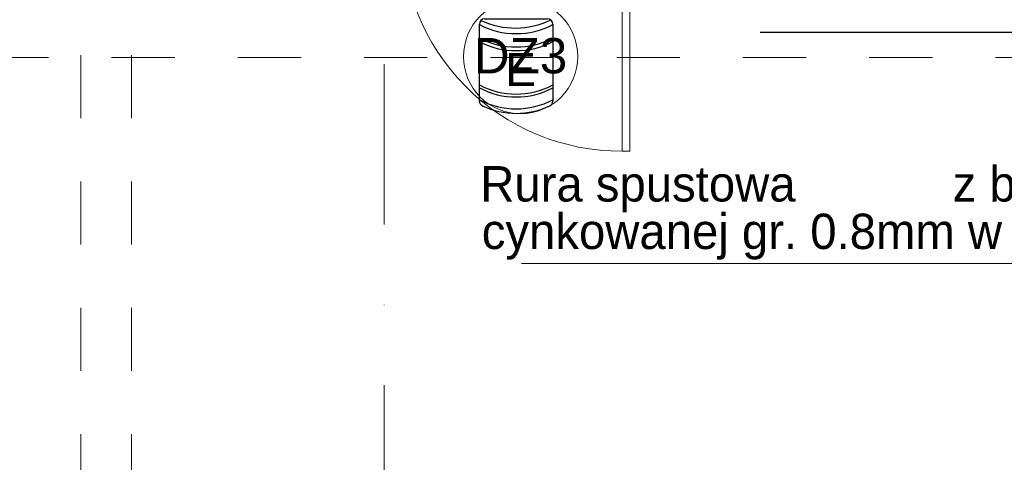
# Model space of a CAD drawing. Header units: metres. Extents: x 10441 to 19716, y -6570 to 1447.
# Tile 35 of 136: x 15732 to 16121, y -4465 to -4289. Entities that reach past the tile are written whole.
import ezdxf
from ezdxf.enums import TextEntityAlignment as Align

# ---------------------------------------------------------------- set-up
doc = ezdxf.new("R2010")
doc.units = ezdxf.units.M
doc.header["$MEASUREMENT"] = 0
for name, pattern in [('8', [0.5, 0.25, -0.25]), ('CONTINOUS', [0]), ('DASHDOT', [25.4, 12.7, -6.35, 0, -6.35])]:
    doc.linetypes.add(name, pattern=pattern)
for name, color, linetype, lineweight in [('#elektryczne', 8, 'Continuous', 20), ('A_B.CIENKIE', 8, 'Continuous', 9), ('A_DRZWI', 8, 'Continuous', 5), ('A_OPISY', 8, 'Continuous', 18), ('A_OSIE', 8, 'Continuous', 13), ('A_OZACZENIE DRZWI', 8, 'Continuous', 13), ('A_OZNACZENIA OKIEN', 8, 'Continuous', 13), ('A_STAL CIENKIE', 8, 'Continuous', 0), ('A_WYMIARY WEWNETRZNE', 8, 'Continuous', 18), ('EB_CCTV', 4, 'Continuous', 5), ('EB_NPS', 5, 'Continuous', 5)]:
    doc.layers.add(name, color=color, linetype=linetype, lineweight=lineweight)
doc.styles.add('ARIAL', font='arial.ttf')
doc.styles.add('m1_romans', font='romans.shx', dxfattribs={"width": 0.8})
doc.styles.add('opisy okien', font='txt', dxfattribs={"height": 15})
doc.styles.get("Standard").update_dxf_attribs({"font": 'txt.shx'})

# ---------------------------------------------------------------- blocks, each defined once
blk = doc.blocks.new('podkład')
at = {"layer": 'A_B.CIENKIE', "color": 8, "linetype": '8', "ltscale": 100}
for p, q in [((11573.49, -2008.7), (11573.49, -4224.7)), ((11593.49, -2008.7), (11593.49, -4188.5))]:
    blk.add_line(p, q, dxfattribs=at)
at = {"layer": 'A_DRZWI', "color": 8, "ltscale": 2}
for p, q in [((11787.78, -2096.7), (11787.78, -2008.7)), ((11790.78, -2008.7), (11790.78, -2096.7)), ((11790.78, -2096.7), (11787.78, -2096.7))]:
    blk.add_line(p, q, dxfattribs=at)
blk.add_arc((11787.08, -2010.35), 86.32, 178.9011, 270.4638, dxfattribs=at)
at = {"layer": 'A_OPISY', "color": 8, "linetype": 'CONTINOUS', "ltscale": 0.1}
blk.add_lwpolyline([(12061.3, -2057.2), (12061.3, -2141.18), (11747.98, -2141.18)], dxfattribs=at)
at = {"layer": 'A_OSIE', "color": 8, "linetype": 'DASHDOT', "ltscale": 5}
blk.add_line((11693.49, -4159.34), (11693.49, -2044.7), dxfattribs=at)
at = {"layer": 'A_STAL CIENKIE', "color": 8, "linetype": '8', "ltscale": 100}
blk.add_line((13910.62, -2059.7), (10470.62, -2059.7), dxfattribs=at)
at = {"layer": 'A_WYMIARY WEWNETRZNE', "color": 8, "linetype": 'Continuous'}
blk.add_circle((11747.59, -2059.29), 22.63, dxfattribs=at)
at = {"layer": 'A_OPISY', "color": 8, "linetype": 'Continuous', "lineweight": 18, "style": 'opisy okien'}
for s, p in [('Rura spustowa ', (11731.58, -2116.64)), (' z blachy tytanowo', (11913.43, -2116.64)), ('cynkowanej gr. 0.8mm w kolorze grafitowym', (11732.19, -2135.44))]:
    blk.add_text(s, height=14, dxfattribs=at).set_placement(p)
at = {"layer": 'A_OZACZENIE DRZWI', "color": 8, "ltscale": 0.1, "style": 'm1_romans', "width": 0.8}
for rotation, p in [(98.4861, (12735.07, -773.13)), (360, (12573.8, -1012.7)), (90, (11565.29, -1150.14)), (90, (11872.29, -1150.14)), (90, (12230.03, -1245.64)), (90, (12385.87, -1249.44)), (90, (11565.29, -1370.89)), (90, (11872.29, -1370.89)), (90, (12230.03, -1370.89)), (90, (12389.3, -1370.89)), (90, (11748.79, -1556.15)), (90, (11986.6, -1556.15)), (90, (12389.3, -1556.15)), (360, (12235.05, -1664.2)), (360, (12235.05, -1880.2)), (90, (11745.78, -2001.94))]:
    blk.add_attdef('SZEROKOSC', text='', height=10, rotation=rotation, dxfattribs=at).set_placement(p, align=Align.BOTTOM_CENTER)
for rotation, p in [(98.4861, (12738.56, -773.47)), (360, (12572.95, -1016.09)), (90, (11568.68, -1150.99)), (90, (11875.68, -1150.99)), (90, (12233.42, -1246.49)), (90, (12389.27, -1250.29)), (90, (11568.68, -1371.74)), (90, (11875.68, -1371.74)), (90, (12233.42, -1371.74)), (90, (12392.69, -1371.74)), (90, (11752.19, -1557)), (90, (11990, -1557)), (90, (12392.69, -1557)), (360, (12234.2, -1667.59)), (360, (12234.2, -1883.59)), (90, (11749.18, -2002.79))]:
    blk.add_attdef('WYSOKOSC', text='', height=10, rotation=rotation, dxfattribs=at).set_placement(p, align=Align.TOP_CENTER)
at = {"layer": 'A_OZNACZENIA OKIEN', "color": 8, "linetype": 'Continuous', "lineweight": 18, "style": 'ARIAL'}
blk.add_text('DZ3', height=14, dxfattribs=at).set_placement((11729.09, -2065.94))
at = {"layer": 'A_OZNACZENIA OKIEN', "color": 8, "ltscale": 0.1, "style": 'm1_romans', "width": 0.8}
for rotation, p in [(278.8676, (13373.71, -593.04)), (278.8676, (12983.87, -650.74)), (278.8676, (12445.73, -730.4)), (278.8676, (12224.15, -763.19)), (0, (14017.48, -900.03)), (278.8676, (11021.54, -941.2)), (278.8676, (10640.69, -997.57)), (0, (14017.48, -1574.7)), (90, (10819.6, -2080.7)), (90, (11204.6, -2080.7)), (90, (11970.6, -2080.7)), (90, (13175.8, -2080.7)), (90, (13539.8, -2080.7))]:
    blk.add_attdef('SZEROKOSC', text='', height=10, rotation=rotation, dxfattribs=at).set_placement(p, align=Align.BOTTOM_CENTER)
for rotation, p in [(278.8676, (13403.28, -587.56)), (278.8676, (13013.44, -645.27)), (278.8676, (12475.3, -724.92)), (278.8676, (12253.72, -757.72)), (0, (14011.09, -903.42)), (278.8676, (11051.11, -935.72)), (278.8676, (10670.26, -992.09)), (0, (14011.09, -1578.09)), (90, (10823, -2081.55)), (90, (11208, -2081.55)), (90, (11974, -2081.55)), (90, (13179.19, -2081.55)), (90, (13543.19, -2081.55))]:
    blk.add_attdef('WYSOKOSC', text='', height=10, rotation=rotation, dxfattribs=at).set_placement(p, align=Align.TOP_CENTER)
blk = doc.blocks.new('lmppp')
at = {"layer": 'EB_NPS', "lineweight": 30}
for p, q in [((-90190561.46, -54780669.11), (-90190511.59, -54780669.11)), ((-90190565.61, -54780734.12), (-90190565.61, -54780673.26)), ((-90190507.45, -54780673.26), (-90190507.45, -54780734.12))]:
    blk.add_line(p, q, dxfattribs=at)
for centre, radius, start, end in [((-90190561.46, -54780673.26), 4.15, 90, 180), ((-90190511.59, -54780673.26), 4.15, 0, 90), ((-90190536.53, -54780618.43), 62.35, 242.19724, 297.80276), ((-90190537.16, -54780611.39), 64.92, 245.20326, 295.60176), ((-90190536.53, -54780628.97), 62.35, 242.19724, 297.80276), ((-90190536.53, -54780631.89), 62.35, 242.19724, 297.80276), ((-90190536.53, -54780666.21), 62.35, 242.19724, 297.80276), ((-90190536.53, -54780666.21), 62.35, 242.19724, 297.80276), ((-90190536.53, -54780668.52), 62.35, 242.19724, 297.80276), ((-90190536.53, -54780677.95), 62.35, 242.19724, 297.80276), ((-90190561.46, -54780734.12), 4.15, 180, 244.63347), ((-90190536.53, -54780681.53), 62.35, 244.63347, 295.36653), ((-90190511.59, -54780734.12), 4.15, 295.36653, 0)]:
    blk.add_arc(centre, radius, start, end, dxfattribs=at)
at = {"layer": 'EB_NPS', "lineweight": 30, "insert": (-90190545.01, -54780696.21), "char_height": 25.92, "width": 33.8374, "attachment_point": 1}
blk.add_mtext('{\\fArial|b0|i0|c238|p34;E}', dxfattribs=at)

msp = doc.modelspace()

# ---------------------------------------------------------------- linework, layer by layer
at = {"layer": 'EB_CCTV', "color": 4, "linetype": 'Continuous', "lineweight": 30}
msp.add_lwpolyline([(17074.75, -4294.48), (16024.75, -4294.48)], dxfattribs=at)

# ---------------------------------------------------------------- block references
at = {"layer": '#elektryczne', "color": 8, "linetype": 'Continuous', "lineweight": 18}
msp.add_blockref('podkład', (4182.37, -2244.78), dxfattribs=at)
at = {"layer": 'EB_NPS', "linetype": 'Continuous', "lineweight": -2, "xscale": 0.5, "yscale": 0.5, "zscale": 0.5}
msp.add_blockref('lmppp', (45111196.42, 27386045.39), dxfattribs=at)

doc.saveas('drawing.dxf')
